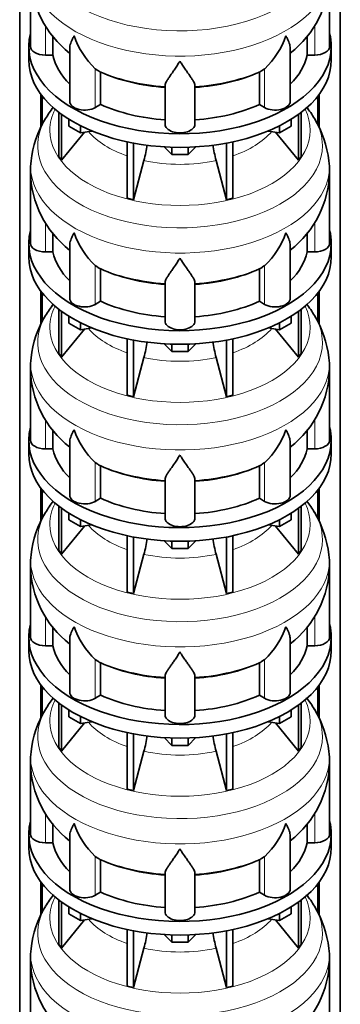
# Model space of a CAD drawing. Header units: millimetres. Extents: x -303 to -74, y -428 to 1006.
# Tile 7 of 26: x -113 to -74, y -165 to -46. Entities that reach past the tile are written whole.
import ezdxf

# ---------------------------------------------------------------- set-up
doc = ezdxf.new("R2010")
doc.units = ezdxf.units.MM
doc.layers.add('LOW_134-18', color=7, linetype='Continuous')
doc.layers.add('VSI134_DIFFUSORE', color=7, linetype='Continuous')

# ---------------------------------------------------------------- blocks, each defined once
blk = doc.blocks.new('SE4')
at = {"layer": 'LOW_134-18', "color": 7, "linetype": 'Continuous', "lineweight": 35}
for p, q in [((-112.67, -374.62), (-112.67, 54.11)), ((-74.1, -374.62), (-74.1, 54.11)), ((-110.12, -55.31), (-110.12, -59.3)), ((-109.97, -55.51), (-109.97, -59)), ((-76.8, -55.51), (-76.8, -59)), ((-76.65, -55.31), (-76.65, -59.29)), ((-110.12, -78.99), (-110.12, -82.98)), ((-109.97, -79.19), (-109.97, -82.67)), ((-76.8, -79.19), (-76.8, -82.67)), ((-76.65, -78.99), (-76.65, -82.97)), ((-110.12, -102.67), (-110.12, -106.65)), ((-109.97, -102.86), (-109.97, -106.35)), ((-76.8, -102.86), (-76.8, -106.35)), ((-76.65, -102.67), (-76.65, -106.65)), ((-110.12, -126.34), (-110.12, -130.33)), ((-109.97, -126.54), (-109.97, -130.03)), ((-76.8, -126.54), (-76.8, -130.03)), ((-76.65, -126.34), (-76.65, -130.33)), ((-110.12, -150.02), (-110.12, -154.01)), ((-109.97, -150.22), (-109.97, -153.71)), ((-76.8, -150.22), (-76.8, -153.71)), ((-76.65, -150.02), (-76.65, -154))]:
    blk.add_line(p, q, dxfattribs=at)
at = {"layer": 'VSI134_DIFFUSORE', "color": 7, "linetype": 'Continuous', "lineweight": 35}
for p, q in [((-111.38, -40.93), (-111.38, -49.55)), ((-75.38, -49.55), (-75.38, -40.93)), ((-108.68, -50.59), (-108.68, -48.29)), ((-78.09, -48.3), (-78.09, -50.59)), ((-111.58, -49.55), (-111.58, -51.18)), ((-80.13, -56.16), (-80.13, -49.7)), ((-75.18, -51.18), (-75.18, -49.55)), ((-109.58, -50.59), (-108.68, -50.59)), ((-106.64, -49.73), (-106.64, -56.16)), ((-78.09, -50.59), (-77.18, -50.59)), ((-103.28, -52.44), (-103.57, -52.23)), ((-102.93, -56.52), (-102.93, -52.63)), ((-83.84, -52.63), (-83.84, -56.52)), ((-83.2, -52.23), (-83.49, -52.44)), ((-95.18, -58.9), (-95.18, -54.23)), ((-91.58, -58.9), (-91.58, -54.23)), ((-103.57, -56.89), (-102.93, -56.52)), ((-83.84, -56.52), (-83.2, -56.89)), ((-107.95, -57.48), (-107.95, -62.82)), ((-107.64, -57.71), (-107.64, -63.24)), ((-79.12, -57.71), (-79.12, -63.24)), ((-78.82, -57.48), (-78.82, -62.82)), ((-106.74, -59.13), (-106.74, -58.32)), ((-105.35, -59.93), (-106.74, -59.13)), ((-105.35, -59.93), (-105.35, -59.1)), ((-81.42, -59.93), (-81.42, -59.1)), ((-80.03, -59.13), (-81.42, -59.93)), ((-80.03, -59.13), (-80.03, -58.32)), ((-107.64, -63.24), (-104.87, -59.86)), ((-103.98, -59.72), (-105.35, -59.93)), ((-81.42, -59.93), (-82.79, -59.72)), ((-81.9, -59.86), (-79.12, -63.24)), ((-99.72, -61.03), (-99.72, -67.81)), ((-98.98, -61.18), (-98.98, -67.99)), ((-87.78, -61.18), (-87.78, -67.99)), ((-87.04, -61.03), (-87.04, -67.81)), ((-94.37, -62.56), (-95.3, -61.63)), ((-94.37, -62.56), (-94.37, -61.67)), ((-92.4, -62.56), (-94.37, -62.56)), ((-91.47, -61.63), (-92.4, -62.56)), ((-92.4, -62.56), (-92.4, -61.67)), ((-107.95, -62.82), (-107.64, -63.24)), ((-98.98, -67.99), (-97.73, -63.27)), ((-89.04, -63.27), (-87.78, -67.99)), ((-79.12, -63.24), (-78.82, -62.82)), ((-111.38, -64.61), (-111.38, -73.22)), ((-75.38, -73.22), (-75.38, -64.61)), ((-99.72, -67.81), (-98.98, -67.99)), ((-87.78, -67.99), (-87.04, -67.81)), ((-108.68, -74.26), (-108.68, -71.97)), ((-78.09, -71.97), (-78.09, -74.26)), ((-111.58, -73.22), (-111.58, -74.86)), ((-80.13, -79.84), (-80.13, -73.38)), ((-75.18, -74.86), (-75.18, -73.22)), ((-109.58, -74.26), (-108.68, -74.26)), ((-106.64, -73.41), (-106.64, -79.84)), ((-78.09, -74.26), (-77.18, -74.26)), ((-103.28, -76.11), (-103.57, -75.9)), ((-102.93, -80.2), (-102.93, -76.31)), ((-83.84, -76.31), (-83.84, -80.2)), ((-83.2, -75.9), (-83.49, -76.11)), ((-95.18, -82.58), (-95.18, -77.91)), ((-91.58, -82.58), (-91.58, -77.91)), ((-103.57, -80.57), (-102.93, -80.2)), ((-83.84, -80.2), (-83.2, -80.57)), ((-107.95, -81.16), (-107.95, -86.49)), ((-107.64, -81.39), (-107.64, -86.92)), ((-79.12, -81.39), (-79.12, -86.92)), ((-78.82, -81.16), (-78.82, -86.49)), ((-106.74, -82.81), (-106.74, -82)), ((-105.35, -83.61), (-106.74, -82.81)), ((-105.35, -83.61), (-105.35, -82.78)), ((-81.42, -83.61), (-81.42, -82.78)), ((-80.03, -82.81), (-81.42, -83.61)), ((-80.03, -82.81), (-80.03, -82)), ((-107.64, -86.92), (-104.87, -83.54)), ((-103.98, -83.4), (-105.35, -83.61)), ((-81.42, -83.61), (-82.79, -83.4)), ((-81.9, -83.54), (-79.12, -86.92)), ((-99.72, -84.71), (-99.72, -91.49)), ((-98.98, -84.86), (-98.98, -91.67)), ((-87.78, -84.86), (-87.78, -91.67)), ((-87.04, -84.71), (-87.04, -91.49)), ((-94.37, -86.24), (-95.3, -85.31)), ((-94.37, -86.24), (-94.37, -85.35)), ((-92.4, -86.24), (-94.37, -86.24)), ((-91.47, -85.31), (-92.4, -86.24)), ((-92.4, -86.24), (-92.4, -85.35)), ((-107.95, -86.49), (-107.64, -86.92)), ((-98.98, -91.67), (-97.73, -86.95)), ((-89.04, -86.95), (-87.78, -91.67)), ((-79.12, -86.92), (-78.82, -86.49)), ((-111.38, -88.29), (-111.38, -96.9)), ((-75.38, -96.9), (-75.38, -88.29)), ((-99.72, -91.49), (-98.98, -91.67)), ((-87.78, -91.67), (-87.04, -91.49)), ((-108.68, -97.94), (-108.68, -95.65)), ((-78.09, -95.65), (-78.09, -97.94)), ((-111.58, -96.9), (-111.58, -98.54)), ((-80.13, -103.52), (-80.13, -97.06)), ((-75.18, -98.54), (-75.18, -96.9)), ((-109.58, -97.94), (-108.68, -97.94)), ((-106.64, -97.08), (-106.64, -103.52)), ((-78.09, -97.94), (-77.18, -97.94)), ((-103.28, -99.79), (-103.57, -99.58)), ((-102.93, -103.88), (-102.93, -99.99)), ((-83.84, -99.99), (-83.84, -103.88)), ((-83.2, -99.58), (-83.49, -99.79)), ((-95.18, -106.26), (-95.18, -101.59)), ((-91.58, -106.26), (-91.58, -101.59)), ((-103.57, -104.25), (-102.93, -103.88)), ((-83.84, -103.88), (-83.2, -104.25)), ((-107.95, -104.84), (-107.95, -110.17)), ((-107.64, -105.07), (-107.64, -110.6)), ((-79.12, -105.07), (-79.12, -110.6)), ((-78.82, -104.84), (-78.82, -110.17)), ((-106.74, -106.49), (-106.74, -105.68)), ((-105.35, -107.29), (-106.74, -106.49)), ((-105.35, -107.29), (-105.35, -106.45)), ((-81.42, -107.29), (-81.42, -106.45)), ((-80.03, -106.49), (-81.42, -107.29)), ((-80.03, -106.49), (-80.03, -105.68)), ((-107.64, -110.6), (-104.87, -107.22)), ((-103.98, -107.08), (-105.35, -107.29)), ((-81.42, -107.29), (-82.79, -107.08)), ((-81.9, -107.22), (-79.12, -110.6)), ((-99.72, -108.39), (-99.72, -115.17)), ((-98.98, -108.53), (-98.98, -115.35)), ((-87.78, -108.53), (-87.78, -115.35)), ((-87.04, -108.39), (-87.04, -115.17)), ((-94.37, -109.92), (-95.3, -108.99)), ((-94.37, -109.92), (-94.37, -109.03)), ((-92.4, -109.92), (-94.37, -109.92)), ((-91.47, -108.99), (-92.4, -109.92)), ((-92.4, -109.92), (-92.4, -109.03)), ((-107.95, -110.17), (-107.64, -110.6)), ((-98.98, -115.35), (-97.73, -110.62)), ((-89.04, -110.62), (-87.78, -115.35)), ((-79.12, -110.6), (-78.82, -110.17)), ((-111.38, -111.97), (-111.38, -120.58)), ((-75.38, -120.58), (-75.38, -111.97)), ((-99.72, -115.17), (-98.98, -115.35)), ((-87.78, -115.35), (-87.04, -115.17)), ((-108.68, -121.62), (-108.68, -119.33)), ((-78.09, -119.33), (-78.09, -121.62)), ((-111.58, -120.58), (-111.58, -122.21)), ((-80.13, -127.2), (-80.13, -120.74)), ((-75.18, -122.21), (-75.18, -120.58)), ((-109.58, -121.62), (-108.68, -121.62)), ((-106.64, -120.76), (-106.64, -127.2)), ((-78.09, -121.62), (-77.18, -121.62)), ((-103.28, -123.47), (-103.57, -123.26)), ((-102.93, -127.56), (-102.93, -123.66)), ((-83.84, -123.66), (-83.84, -127.56)), ((-83.2, -123.26), (-83.49, -123.47)), ((-95.18, -129.93), (-95.18, -125.27)), ((-91.58, -129.93), (-91.58, -125.27)), ((-103.57, -127.93), (-102.93, -127.56)), ((-83.84, -127.56), (-83.2, -127.93)), ((-107.95, -128.51), (-107.95, -133.85)), ((-107.64, -128.74), (-107.64, -134.28)), ((-79.12, -128.74), (-79.12, -134.28)), ((-78.82, -128.51), (-78.82, -133.85)), ((-106.74, -130.17), (-106.74, -129.36)), ((-105.35, -130.97), (-106.74, -130.17)), ((-105.35, -130.97), (-105.35, -130.13)), ((-81.42, -130.97), (-81.42, -130.13)), ((-80.03, -130.17), (-81.42, -130.97)), ((-80.03, -130.17), (-80.03, -129.36)), ((-107.64, -134.28), (-104.87, -130.89)), ((-103.98, -130.76), (-105.35, -130.97)), ((-81.42, -130.97), (-82.79, -130.76)), ((-81.9, -130.89), (-79.12, -134.28)), ((-99.72, -132.06), (-99.72, -138.85)), ((-98.98, -132.21), (-98.98, -139.03)), ((-87.78, -132.21), (-87.78, -139.03)), ((-87.04, -132.06), (-87.04, -138.85)), ((-94.37, -133.59), (-95.3, -132.66)), ((-94.37, -133.59), (-94.37, -132.71)), ((-92.4, -133.59), (-94.37, -133.59)), ((-91.47, -132.66), (-92.4, -133.59)), ((-92.4, -133.59), (-92.4, -132.71)), ((-107.95, -133.85), (-107.64, -134.28)), ((-98.98, -139.03), (-97.73, -134.3)), ((-89.04, -134.3), (-87.78, -139.03)), ((-79.12, -134.28), (-78.82, -133.85)), ((-111.38, -135.65), (-111.38, -144.26)), ((-75.38, -144.26), (-75.38, -135.65)), ((-99.72, -138.85), (-98.98, -139.03)), ((-87.78, -139.03), (-87.04, -138.85)), ((-108.68, -145.3), (-108.68, -143)), ((-78.09, -143.01), (-78.09, -145.3)), ((-111.58, -144.26), (-111.58, -145.89)), ((-80.13, -150.87), (-80.13, -144.42)), ((-75.18, -145.89), (-75.18, -144.26)), ((-109.58, -145.3), (-108.68, -145.3)), ((-106.64, -144.44), (-106.64, -150.87)), ((-78.09, -145.3), (-77.18, -145.3)), ((-103.28, -147.15), (-103.57, -146.94)), ((-102.93, -151.24), (-102.93, -147.34)), ((-83.84, -147.34), (-83.84, -151.24)), ((-83.2, -146.94), (-83.49, -147.15)), ((-95.18, -153.61), (-95.18, -148.94)), ((-91.58, -153.61), (-91.58, -148.94)), ((-103.57, -151.61), (-102.93, -151.24)), ((-83.84, -151.24), (-83.2, -151.61)), ((-107.95, -152.19), (-107.95, -157.53)), ((-107.64, -152.42), (-107.64, -157.96)), ((-79.12, -152.42), (-79.12, -157.96)), ((-78.82, -152.19), (-78.82, -157.53)), ((-106.74, -153.84), (-106.74, -153.03)), ((-105.35, -154.65), (-106.74, -153.84)), ((-105.35, -154.65), (-105.35, -153.81)), ((-81.42, -154.65), (-81.42, -153.81)), ((-80.03, -153.84), (-81.42, -154.65)), ((-80.03, -153.84), (-80.03, -153.03)), ((-107.64, -157.96), (-104.87, -154.57)), ((-103.98, -154.44), (-105.35, -154.65)), ((-81.42, -154.65), (-82.79, -154.44)), ((-81.9, -154.57), (-79.12, -157.96)), ((-99.72, -155.74), (-99.72, -162.53)), ((-98.98, -155.89), (-98.98, -162.7)), ((-87.78, -155.89), (-87.78, -162.7)), ((-87.04, -155.74), (-87.04, -162.53)), ((-94.37, -157.27), (-95.3, -156.34)), ((-94.37, -157.27), (-94.37, -156.39)), ((-92.4, -157.27), (-94.37, -157.27)), ((-91.47, -156.34), (-92.4, -157.27)), ((-92.4, -157.27), (-92.4, -156.39)), ((-107.95, -157.53), (-107.64, -157.96)), ((-98.98, -162.7), (-97.73, -157.98)), ((-89.04, -157.98), (-87.78, -162.7)), ((-79.12, -157.96), (-78.82, -157.53)), ((-111.38, -159.33), (-111.38, -167.94)), ((-75.38, -167.94), (-75.38, -159.33)), ((-99.72, -162.53), (-98.98, -162.7)), ((-87.78, -162.7), (-87.04, -162.53))]:
    blk.add_line(p, q, dxfattribs=at)
at = {"layer": 'VSI134_DIFFUSORE', "color": 4, "linetype": 'Continuous', "lineweight": 9}
for p, q in [((-109.58, -50.59), (-109.58, -47.02)), ((-77.18, -50.59), (-77.18, -47.03)), ((-103.57, -56.89), (-103.57, -52.23)), ((-83.2, -56.89), (-83.2, -52.23)), ((-109.58, -74.26), (-109.58, -70.7)), ((-77.18, -74.26), (-77.18, -70.71)), ((-103.57, -80.57), (-103.57, -75.9)), ((-83.2, -80.57), (-83.2, -75.9)), ((-109.58, -97.94), (-109.58, -94.38)), ((-77.18, -97.94), (-77.18, -94.39)), ((-103.57, -104.25), (-103.57, -99.58)), ((-83.2, -104.25), (-83.2, -99.58)), ((-109.58, -121.62), (-109.58, -118.06)), ((-77.18, -121.62), (-77.18, -118.07)), ((-103.57, -127.93), (-103.57, -123.26)), ((-83.2, -127.93), (-83.2, -123.26)), ((-109.58, -145.3), (-109.58, -141.74)), ((-77.18, -145.3), (-77.18, -141.74)), ((-103.57, -151.61), (-103.57, -146.94)), ((-83.2, -151.61), (-83.2, -146.94))]:
    blk.add_line(p, q, dxfattribs=at)
at = {"layer": 'VSI134_DIFFUSORE', "color": 7, "linetype": 'Continuous', "lineweight": 35}
for centre, radius, start, end in [((-99.19, -40.72), 12.19, 181.2216, 232.2023), ((-87.56, -40.73), 12.17, 307.7099, 359.0289), ((-97.07, -45.23), 9.55, 198.6373, 227.0857), ((-89.7, -45.23), 9.55, 312.9143, 341.3628), ((-101.7, -49.96), 2.94, 237.4509, 245.3566), ((-85.07, -49.96), 2.94, 294.6434, 302.5491), ((-89.11, -65.38), 13.89, 30.9538, 38.0526), ((-97.64, -65.36), 13.89, 142.2879, 149.119), ((-99.08, -64.62), 12.28, 148.6601, 173.9455), ((-87.66, -64.59), 12.24, 5.9999, 31.4188), ((-115.7, -58.4), 18.62, 344.857, 350.8372), ((-71.33, -58.45), 18.35, 189.1507, 195.2315), ((-104.5, -64.42), 6.87, 170.8265, 181.9721), ((-82.07, -64.39), 6.68, 358.1122, 9.3517), ((-99.19, -64.4), 12.19, 181.2216, 232.2023), ((-87.56, -64.41), 12.17, 307.7099, 359.0289), ((-97.07, -68.91), 9.55, 198.6373, 227.0857), ((-89.7, -68.91), 9.55, 312.9143, 341.3628), ((-101.7, -73.64), 2.94, 237.4509, 245.3566), ((-85.07, -73.64), 2.94, 294.6434, 302.5491), ((-97.64, -89.04), 13.89, 142.1029, 149.119), ((-89.11, -89.06), 13.89, 30.9538, 38.0526), ((-99.08, -88.3), 12.28, 148.6601, 173.9455), ((-87.66, -88.27), 12.24, 5.9999, 31.4188), ((-115.7, -82.08), 18.62, 344.857, 350.8372), ((-71.33, -82.12), 18.35, 189.1507, 195.2315), ((-104.5, -88.1), 6.87, 170.8265, 181.9721), ((-82.07, -88.07), 6.68, 358.1122, 9.3517), ((-99.19, -88.08), 12.19, 181.2216, 232.2023), ((-87.56, -88.09), 12.17, 307.7099, 359.0289), ((-97.07, -92.59), 9.55, 198.6373, 227.0857), ((-89.7, -92.59), 9.55, 312.9143, 341.3628), ((-101.7, -97.31), 2.94, 237.4509, 245.3566), ((-85.07, -97.31), 2.94, 294.6434, 302.5491), ((-97.64, -112.72), 13.89, 142.2879, 149.119), ((-89.11, -112.73), 13.89, 30.9538, 37.7826), ((-99.08, -111.98), 12.28, 148.6601, 173.9455), ((-87.66, -111.95), 12.24, 5.9999, 31.4188), ((-115.7, -105.76), 18.62, 344.857, 350.8372), ((-71.33, -105.8), 18.35, 189.1507, 195.2315), ((-104.5, -111.78), 6.87, 170.8265, 181.9721), ((-82.07, -111.75), 6.68, 358.1122, 9.3517), ((-99.19, -111.76), 12.19, 181.2216, 232.2023), ((-87.56, -111.76), 12.17, 307.7099, 359.0289), ((-97.07, -116.27), 9.55, 198.6373, 227.0857), ((-89.7, -116.27), 9.55, 312.9143, 341.3628), ((-101.7, -120.99), 2.94, 237.4509, 245.3566), ((-85.07, -120.99), 2.94, 294.6434, 302.5491), ((-89.11, -136.41), 13.89, 30.9538, 38.0526), ((-97.64, -136.39), 13.89, 142.2879, 149.119), ((-99.08, -135.66), 12.28, 148.6601, 173.9455), ((-87.66, -135.62), 12.24, 5.9999, 31.4188), ((-115.7, -129.44), 18.62, 344.857, 350.8372), ((-71.33, -129.48), 18.35, 189.1507, 195.2315), ((-104.5, -135.46), 6.87, 170.8265, 181.9721), ((-82.07, -135.43), 6.68, 358.1122, 9.3517), ((-99.19, -135.44), 12.19, 181.2216, 232.2023), ((-87.56, -135.44), 12.17, 307.7099, 359.0289), ((-97.07, -139.95), 9.55, 198.6373, 227.0857), ((-89.7, -139.95), 9.55, 312.9143, 341.3628), ((-101.7, -144.67), 2.94, 237.4509, 245.3566), ((-85.07, -144.67), 2.94, 294.6434, 302.5491), ((-97.64, -160.07), 13.89, 142.1029, 149.119), ((-89.11, -160.09), 13.89, 30.9538, 38.0526), ((-99.08, -159.34), 12.28, 148.6601, 173.9455), ((-87.66, -159.3), 12.24, 5.9999, 31.4188), ((-115.7, -153.12), 18.62, 344.857, 350.8372), ((-71.33, -153.16), 18.35, 189.1507, 195.2315), ((-104.5, -159.14), 6.87, 170.8265, 181.9721), ((-82.07, -159.11), 6.68, 358.1122, 9.3517), ((-99.19, -159.12), 12.19, 181.2216, 232.2023), ((-87.56, -159.12), 12.17, 307.7099, 359.0289)]:
    blk.add_arc(centre, radius, start, end, dxfattribs=at)
at = {"layer": 'VSI134_DIFFUSORE', "color": 4, "linetype": 'Continuous', "lineweight": 9}
for centre, major_axis, start_param, end_param in [((-93.38, -37.79), (17.13, 0), 2.81047, 6.283185), ((-93.38, -40.34), (-17.97, 0), 0, 3.209618), ((-93.38, -45.25), (-15.9, 0), 0.898849, 1.457346), ((-93.38, -45.25), (15.9, 0), 4.82584, 5.384336), ((-93.38, -59.63), (-15.66, 0), 0, 3.425204), ((-93.38, -59.63), (-15.66, 0), 5.999574, 6.283185), ((-93.38, -61.47), (17.13, 0), 2.81047, 6.283185), ((-93.38, -61.47), (17.13, 0), 0, 0.330872), ((-93.38, -56.61), (-12.33, 0), 0.463231, 1.030574), ((-93.38, -56.61), (12.33, 0), 5.252612, 5.819954), ((-93.38, -64.02), (-17.97, 0), 0, 3.209618), ((-93.38, -64.02), (-17.97, 0), 6.216036, 6.283185), ((-93.38, -56.61), (-12.33, 0), 1.210556, 1.931037), ((-93.38, -68.93), (-15.9, 0), 0.898849, 1.457346), ((-93.38, -68.93), (15.9, 0), 4.82584, 5.384336), ((-93.38, -83.31), (-15.66, 0), 0, 3.425204), ((-93.38, -83.31), (-15.66, 0), 5.999574, 6.283185), ((-93.38, -85.15), (17.13, 0), 2.81047, 6.283185), ((-93.38, -85.15), (17.13, 0), 0, 0.330872), ((-93.38, -80.29), (-12.33, 0), 0.463231, 1.030574), ((-93.38, -80.29), (12.33, 0), 5.252612, 5.819954), ((-93.38, -87.7), (-17.97, 0), 0, 3.209618), ((-93.38, -87.7), (-17.97, 0), 6.216036, 6.283185), ((-93.38, -80.29), (-12.33, 0), 1.210556, 1.931037), ((-93.38, -92.61), (-15.9, 0), 0.898849, 1.457346), ((-93.38, -92.61), (15.9, 0), 4.82584, 5.384336), ((-93.38, -106.99), (-15.66, 0), 0, 3.425204), ((-93.38, -106.99), (-15.66, 0), 5.999574, 6.283185), ((-93.38, -108.83), (17.13, 0), 2.81047, 6.283185), ((-93.38, -108.83), (17.13, 0), 0, 0.330872), ((-93.38, -103.96), (-12.33, 0), 0.463231, 1.030574), ((-93.38, -103.96), (12.33, 0), 5.252612, 5.819954), ((-93.38, -111.38), (-17.97, 0), 0, 3.209618), ((-93.38, -111.38), (-17.97, 0), 6.216036, 6.283185), ((-93.38, -103.96), (-12.33, 0), 1.210556, 1.931037), ((-93.38, -116.29), (-15.9, 0), 0.898849, 1.457346), ((-93.38, -116.29), (15.9, 0), 4.82584, 5.384336), ((-93.38, -130.67), (-15.66, 0), 0, 3.425204), ((-93.38, -130.67), (-15.66, 0), 5.999574, 6.283185), ((-93.38, -132.51), (17.13, 0), 2.81047, 6.283185), ((-93.38, -132.51), (17.13, 0), 0, 0.330872), ((-93.38, -127.64), (-12.33, 0), 0.463231, 1.030574), ((-93.38, -127.64), (12.33, 0), 5.252612, 5.819954), ((-93.38, -135.06), (-17.97, 0), 0, 3.209618), ((-93.38, -135.06), (-17.97, 0), 6.216036, 6.283185), ((-93.38, -127.64), (-12.33, 0), 1.210556, 1.931037), ((-93.38, -139.96), (-15.9, 0), 0.898849, 1.457346), ((-93.38, -139.96), (15.9, 0), 4.82584, 5.384336), ((-93.38, -154.34), (-15.66, 0), 0, 3.425204), ((-93.38, -154.34), (-15.66, 0), 5.999574, 6.283185), ((-93.38, -156.18), (17.13, 0), 2.81047, 6.283185), ((-93.38, -156.18), (17.13, 0), 0, 0.330872), ((-93.38, -151.32), (-12.33, 0), 0.463231, 1.030574), ((-93.38, -151.32), (12.33, 0), 5.252612, 5.819954), ((-93.38, -158.73), (-17.97, 0), 0, 3.209618), ((-93.38, -158.73), (-17.97, 0), 6.216036, 6.283185), ((-93.38, -151.32), (-12.33, 0), 1.210556, 1.931037)]:
    blk.add_ellipse(centre, major_axis=major_axis, ratio=0.57735, start_param=start_param, end_param=end_param, dxfattribs=at)
at = {"layer": 'VSI134_DIFFUSORE', "color": 7, "linetype": 'Continuous', "lineweight": 35}
for centre, major_axis, start_param, end_param in [((-93.38, -49.55), (18.2, 0), 2.993207, 6.283185), ((-93.38, -49.55), (18.2, 0), 0, 0.148386), ((-109.58, -49.55), (1.8, 0), 3.141593, 4.712389), ((-77.18, -49.55), (-1.8, 0), 1.570796, 3.141593), ((-93.38, -49.55), (-15.4, 0), 0.117151, 0.534109), ((-93.38, -49.55), (15.4, 0), 5.749077, 6.166034), ((-93.38, -51.18), (-18.2, 0), 0, 3.141593), ((-93.38, -45.65), (-15.4, 0), 0.902549, 1.453645), ((-93.38, -45.65), (15.4, 0), 4.82954, 5.380636), ((-104.84, -56.16), (1.8, 0), 3.141593, 5.497787), ((-93.38, -49.55), (-15.4, 0), 0.902549, 1.453645), ((-93.38, -49.55), (15.4, 0), 4.82954, 5.380636), ((-81.93, -56.16), (-1.8, 0), 0.785398, 3.141593), ((-93.38, -58.9), (-1.8, 0), 0, 3.141593), ((-93.38, -73.22), (18.2, 0), 2.993207, 6.283185), ((-93.38, -73.22), (18.2, 0), 0, 0.148386), ((-109.58, -73.22), (1.8, 0), 3.141593, 4.712389), ((-77.18, -73.22), (-1.8, 0), 1.570796, 3.141593), ((-93.38, -73.22), (-15.4, 0), 0.117151, 0.534109), ((-93.38, -73.22), (15.4, 0), 5.749077, 6.166034), ((-93.38, -74.86), (-18.2, 0), 0, 3.141593), ((-93.38, -69.33), (-15.4, 0), 0.902549, 1.453645), ((-93.38, -69.33), (15.4, 0), 4.82954, 5.380636), ((-104.84, -79.84), (1.8, 0), 3.141593, 5.497787), ((-93.38, -73.22), (-15.4, 0), 0.902549, 1.453645), ((-93.38, -73.22), (15.4, 0), 4.82954, 5.380636), ((-81.93, -79.84), (-1.8, 0), 0.785398, 3.141593), ((-93.38, -82.58), (-1.8, 0), 0, 3.141593), ((-93.38, -96.9), (18.2, 0), 2.993207, 6.283185), ((-93.38, -96.9), (18.2, 0), 0, 0.148386), ((-109.58, -96.9), (1.8, 0), 3.141593, 4.712389), ((-77.18, -96.9), (-1.8, 0), 1.570796, 3.141593), ((-93.38, -96.9), (-15.4, 0), 0.117151, 0.534109), ((-93.38, -96.9), (15.4, 0), 5.749077, 6.166034), ((-93.38, -98.54), (-18.2, 0), 0, 3.141593), ((-93.38, -93.01), (-15.4, 0), 0.902549, 1.453645), ((-93.38, -93.01), (15.4, 0), 4.82954, 5.380636), ((-104.84, -103.52), (1.8, 0), 3.141593, 5.497787), ((-93.38, -96.9), (-15.4, 0), 0.902549, 1.453645), ((-93.38, -96.9), (15.4, 0), 4.82954, 5.380636), ((-81.93, -103.52), (-1.8, 0), 0.785398, 3.141593), ((-93.38, -106.26), (-1.8, 0), 0, 3.141593), ((-93.38, -120.58), (18.2, 0), 2.993207, 6.283185), ((-93.38, -120.58), (18.2, 0), 0, 0.148386), ((-109.58, -120.58), (1.8, 0), 3.141593, 4.712389), ((-77.18, -120.58), (-1.8, 0), 1.570796, 3.141593), ((-93.38, -120.58), (-15.4, 0), 0.117151, 0.534109), ((-93.38, -120.58), (15.4, 0), 5.749077, 6.166034), ((-93.38, -122.21), (-18.2, 0), 0, 3.141593), ((-93.38, -116.69), (-15.4, 0), 0.902549, 1.453645), ((-93.38, -116.69), (15.4, 0), 4.82954, 5.380636), ((-104.84, -127.2), (1.8, 0), 3.141593, 5.497787), ((-93.38, -120.58), (-15.4, 0), 0.902549, 1.453645), ((-93.38, -120.58), (15.4, 0), 4.82954, 5.380636), ((-81.93, -127.2), (-1.8, 0), 0.785398, 3.141593), ((-93.38, -129.93), (-1.8, 0), 0, 3.141593), ((-93.38, -144.26), (18.2, 0), 2.993207, 6.283185), ((-93.38, -144.26), (18.2, 0), 0, 0.148386), ((-109.58, -144.26), (1.8, 0), 3.141593, 4.712389), ((-77.18, -144.26), (-1.8, 0), 1.570796, 3.141593), ((-93.38, -144.26), (-15.4, 0), 0.117151, 0.534109), ((-93.38, -144.26), (15.4, 0), 5.749077, 6.166034), ((-93.38, -145.89), (-18.2, 0), 0, 3.141593), ((-93.38, -140.36), (-15.4, 0), 0.902549, 1.453645), ((-93.38, -140.36), (15.4, 0), 4.82954, 5.380636), ((-104.84, -150.87), (1.8, 0), 3.141593, 5.497787), ((-93.38, -144.26), (-15.4, 0), 0.902549, 1.453645), ((-93.38, -144.26), (15.4, 0), 4.82954, 5.380636), ((-81.93, -150.87), (-1.8, 0), 0.785398, 3.141593), ((-93.38, -153.61), (-1.8, 0), 0, 3.141593)]:
    blk.add_ellipse(centre, major_axis=major_axis, ratio=0.57735, start_param=start_param, end_param=end_param, dxfattribs=at)
for points, knots in [([(-106.64, -49.73), (-106.64, -49.7), (-106.64, -49.67), (-106.62, -49.43), (-106.56, -49.22), (-106.43, -48.89), (-106.38, -48.77), (-106.29, -48.59), (-106.25, -48.53), (-106.2, -48.44), (-106.18, -48.4), (-106.15, -48.35), (-106.13, -48.32), (-106.12, -48.3), (-106.11, -48.28)], [0.4600931, 0.4600931, 0.4600931, 0.4600931, 0.5, 0.5, 0.75, 0.75, 0.875, 0.875, 0.9375, 0.9375, 0.96875, 0.984375, 0.984375, 1, 1, 1, 1]), ([(-80.13, -49.72), (-80.13, -49.69), (-80.13, -49.67), (-80.14, -49.54), (-80.16, -49.44), (-80.21, -49.22), (-80.25, -49.11), (-80.34, -48.89), (-80.39, -48.77), (-80.48, -48.59), (-80.51, -48.53), (-80.57, -48.44), (-80.58, -48.41), (-80.62, -48.35), (-80.64, -48.32), (-80.66, -48.28)], [0.4658143, 0.4658143, 0.4658143, 0.4658143, 0.5, 0.5, 0.625, 0.625, 0.75, 0.75, 0.875, 0.875, 0.9375, 0.9375, 0.96875, 0.96875, 1, 1, 1, 1]), ([(-93.38, -51.33), (-93.41, -51.37), (-93.44, -51.41), (-93.49, -51.5), (-93.52, -51.54), (-93.6, -51.66), (-93.65, -51.74), (-93.81, -51.98), (-93.91, -52.13), (-94.11, -52.43), (-94.21, -52.57), (-94.4, -52.84), (-94.49, -52.97), (-94.66, -53.22), (-94.74, -53.33), (-94.85, -53.5), (-94.88, -53.55), (-94.95, -53.65), (-94.98, -53.7), (-95.06, -53.85), (-95.1, -53.93), (-95.17, -54.09), (-95.18, -54.17), (-95.18, -54.23)], [0, 0, 0, 0, 0.03125, 0.03125, 0.0625, 0.0625, 0.125, 0.125, 0.25, 0.25, 0.375, 0.375, 0.5, 0.5, 0.625, 0.625, 0.6875, 0.6875, 0.75, 0.75, 0.875, 0.875, 1, 1, 1, 1]), ([(-91.58, -54.23), (-91.58, -54.17), (-91.6, -54.09), (-91.66, -53.93), (-91.71, -53.85), (-91.79, -53.7), (-91.82, -53.65), (-91.89, -53.55), (-91.92, -53.5), (-92.03, -53.33), (-92.11, -53.22), (-92.28, -52.97), (-92.37, -52.84), (-92.56, -52.57), (-92.65, -52.43), (-92.86, -52.14), (-92.96, -51.98), (-93.12, -51.74), (-93.17, -51.66), (-93.25, -51.54), (-93.28, -51.5), (-93.33, -51.41), (-93.36, -51.37), (-93.38, -51.33)], [0, 0, 0, 0, 0.125, 0.125, 0.25, 0.25, 0.3125, 0.3125, 0.375, 0.375, 0.5, 0.5, 0.625, 0.625, 0.75, 0.75, 0.875, 0.875, 0.9375, 0.9375, 0.96875, 0.96875, 1, 1, 1, 1]), ([(-106.64, -73.41), (-106.64, -73.38), (-106.64, -73.35), (-106.62, -73.11), (-106.56, -72.9), (-106.43, -72.57), (-106.38, -72.45), (-106.29, -72.27), (-106.25, -72.21), (-106.2, -72.12), (-106.18, -72.07), (-106.15, -72.03), (-106.13, -71.99), (-106.12, -71.98), (-106.11, -71.96)], [0.4600931, 0.4600931, 0.4600931, 0.4600931, 0.5, 0.5, 0.75, 0.75, 0.875, 0.875, 0.9375, 0.9375, 0.96875, 0.984375, 0.984375, 1, 1, 1, 1]), ([(-80.13, -73.4), (-80.13, -73.37), (-80.13, -73.35), (-80.14, -73.22), (-80.16, -73.12), (-80.21, -72.9), (-80.25, -72.79), (-80.34, -72.57), (-80.39, -72.45), (-80.48, -72.27), (-80.51, -72.21), (-80.57, -72.12), (-80.58, -72.09), (-80.62, -72.03), (-80.64, -71.99), (-80.66, -71.96)], [0.4658143, 0.4658143, 0.4658143, 0.4658143, 0.5, 0.5, 0.625, 0.625, 0.75, 0.75, 0.875, 0.875, 0.9375, 0.9375, 0.96875, 0.96875, 1, 1, 1, 1]), ([(-93.38, -75.01), (-93.41, -75.05), (-93.44, -75.09), (-93.49, -75.18), (-93.52, -75.22), (-93.6, -75.34), (-93.65, -75.42), (-93.81, -75.66), (-93.91, -75.81), (-94.11, -76.11), (-94.21, -76.25), (-94.4, -76.52), (-94.49, -76.65), (-94.66, -76.89), (-94.74, -77.01), (-94.85, -77.17), (-94.88, -77.23), (-94.95, -77.33), (-94.98, -77.38), (-95.06, -77.52), (-95.1, -77.61), (-95.17, -77.77), (-95.18, -77.84), (-95.18, -77.91)], [0, 0, 0, 0, 0.03125, 0.03125, 0.0625, 0.0625, 0.125, 0.125, 0.25, 0.25, 0.375, 0.375, 0.5, 0.5, 0.625, 0.625, 0.6875, 0.6875, 0.75, 0.75, 0.875, 0.875, 1, 1, 1, 1]), ([(-91.58, -77.91), (-91.58, -77.84), (-91.6, -77.77), (-91.66, -77.61), (-91.71, -77.52), (-91.79, -77.38), (-91.82, -77.33), (-91.89, -77.23), (-91.92, -77.17), (-92.03, -77.01), (-92.11, -76.89), (-92.28, -76.65), (-92.37, -76.52), (-92.56, -76.25), (-92.65, -76.11), (-92.86, -75.81), (-92.96, -75.66), (-93.12, -75.42), (-93.17, -75.34), (-93.25, -75.22), (-93.28, -75.18), (-93.33, -75.09), (-93.36, -75.05), (-93.38, -75.01)], [0, 0, 0, 0, 0.125, 0.125, 0.25, 0.25, 0.3125, 0.3125, 0.375, 0.375, 0.5, 0.5, 0.625, 0.625, 0.75, 0.75, 0.875, 0.875, 0.9375, 0.9375, 0.96875, 0.96875, 1, 1, 1, 1]), ([(-106.64, -97.09), (-106.64, -97.06), (-106.64, -97.02), (-106.62, -96.79), (-106.56, -96.58), (-106.43, -96.24), (-106.38, -96.13), (-106.29, -95.95), (-106.25, -95.89), (-106.2, -95.8), (-106.18, -95.75), (-106.15, -95.7), (-106.13, -95.67), (-106.12, -95.66), (-106.11, -95.64)], [0.4600931, 0.4600931, 0.4600931, 0.4600931, 0.5, 0.5, 0.75, 0.75, 0.875, 0.875, 0.9375, 0.9375, 0.96875, 0.984375, 0.984375, 1, 1, 1, 1]), ([(-80.13, -97.08), (-80.13, -97.05), (-80.13, -97.02), (-80.14, -96.9), (-80.16, -96.79), (-80.21, -96.58), (-80.25, -96.47), (-80.34, -96.25), (-80.39, -96.13), (-80.48, -95.95), (-80.51, -95.89), (-80.57, -95.8), (-80.58, -95.77), (-80.62, -95.7), (-80.64, -95.67), (-80.66, -95.64)], [0.4658143, 0.4658143, 0.4658143, 0.4658143, 0.5, 0.5, 0.625, 0.625, 0.75, 0.75, 0.875, 0.875, 0.9375, 0.9375, 0.96875, 0.96875, 1, 1, 1, 1]), ([(-93.38, -98.69), (-93.41, -98.73), (-93.44, -98.77), (-93.49, -98.85), (-93.52, -98.9), (-93.6, -99.02), (-93.65, -99.1), (-93.81, -99.34), (-93.91, -99.49), (-94.11, -99.79), (-94.21, -99.93), (-94.4, -100.2), (-94.49, -100.33), (-94.66, -100.57), (-94.74, -100.69), (-94.85, -100.85), (-94.88, -100.91), (-94.95, -101.01), (-94.98, -101.06), (-95.06, -101.2), (-95.1, -101.29), (-95.17, -101.45), (-95.18, -101.52), (-95.18, -101.59)], [0, 0, 0, 0, 0.03125, 0.03125, 0.0625, 0.0625, 0.125, 0.125, 0.25, 0.25, 0.375, 0.375, 0.5, 0.5, 0.625, 0.625, 0.6875, 0.6875, 0.75, 0.75, 0.875, 0.875, 1, 1, 1, 1]), ([(-91.58, -101.59), (-91.58, -101.52), (-91.6, -101.45), (-91.66, -101.29), (-91.71, -101.2), (-91.79, -101.06), (-91.82, -101.01), (-91.89, -100.91), (-91.92, -100.85), (-92.03, -100.69), (-92.11, -100.57), (-92.28, -100.33), (-92.37, -100.2), (-92.56, -99.93), (-92.65, -99.79), (-92.86, -99.49), (-92.96, -99.34), (-93.12, -99.1), (-93.17, -99.02), (-93.25, -98.9), (-93.28, -98.85), (-93.33, -98.77), (-93.36, -98.73), (-93.38, -98.69)], [0, 0, 0, 0, 0.125, 0.125, 0.25, 0.25, 0.3125, 0.3125, 0.375, 0.375, 0.5, 0.5, 0.625, 0.625, 0.75, 0.75, 0.875, 0.875, 0.9375, 0.9375, 0.96875, 0.96875, 1, 1, 1, 1]), ([(-106.64, -120.77), (-106.64, -120.73), (-106.64, -120.7), (-106.62, -120.47), (-106.56, -120.26), (-106.43, -119.92), (-106.38, -119.81), (-106.29, -119.63), (-106.25, -119.57), (-106.2, -119.48), (-106.18, -119.43), (-106.15, -119.38), (-106.13, -119.35), (-106.12, -119.34), (-106.11, -119.32)], [0.4600931, 0.4600931, 0.4600931, 0.4600931, 0.5, 0.5, 0.75, 0.75, 0.875, 0.875, 0.9375, 0.9375, 0.96875, 0.984375, 0.984375, 1, 1, 1, 1]), ([(-80.13, -120.76), (-80.13, -120.73), (-80.13, -120.7), (-80.14, -120.58), (-80.16, -120.47), (-80.21, -120.26), (-80.25, -120.15), (-80.34, -119.92), (-80.39, -119.81), (-80.48, -119.63), (-80.51, -119.57), (-80.57, -119.48), (-80.58, -119.45), (-80.62, -119.38), (-80.64, -119.35), (-80.66, -119.32)], [0.4658143, 0.4658143, 0.4658143, 0.4658143, 0.5, 0.5, 0.625, 0.625, 0.75, 0.75, 0.875, 0.875, 0.9375, 0.9375, 0.96875, 0.96875, 1, 1, 1, 1]), ([(-93.38, -122.36), (-93.41, -122.41), (-93.44, -122.45), (-93.49, -122.53), (-93.52, -122.57), (-93.6, -122.7), (-93.65, -122.78), (-93.81, -123.02), (-93.91, -123.17), (-94.11, -123.47), (-94.21, -123.61), (-94.4, -123.88), (-94.49, -124.01), (-94.66, -124.25), (-94.74, -124.37), (-94.85, -124.53), (-94.88, -124.58), (-94.95, -124.69), (-94.98, -124.74), (-95.06, -124.88), (-95.1, -124.97), (-95.17, -125.13), (-95.18, -125.2), (-95.18, -125.27)], [0, 0, 0, 0, 0.03125, 0.03125, 0.0625, 0.0625, 0.125, 0.125, 0.25, 0.25, 0.375, 0.375, 0.5, 0.5, 0.625, 0.625, 0.6875, 0.6875, 0.75, 0.75, 0.875, 0.875, 1, 1, 1, 1]), ([(-91.58, -125.27), (-91.58, -125.2), (-91.6, -125.13), (-91.66, -124.97), (-91.71, -124.88), (-91.79, -124.74), (-91.82, -124.69), (-91.89, -124.58), (-91.92, -124.53), (-92.03, -124.37), (-92.11, -124.25), (-92.28, -124.01), (-92.37, -123.88), (-92.56, -123.61), (-92.65, -123.47), (-92.86, -123.17), (-92.96, -123.02), (-93.12, -122.78), (-93.17, -122.7), (-93.25, -122.57), (-93.28, -122.53), (-93.33, -122.45), (-93.36, -122.41), (-93.38, -122.36)], [0, 0, 0, 0, 0.125, 0.125, 0.25, 0.25, 0.3125, 0.3125, 0.375, 0.375, 0.5, 0.5, 0.625, 0.625, 0.75, 0.75, 0.875, 0.875, 0.9375, 0.9375, 0.96875, 0.96875, 1, 1, 1, 1]), ([(-106.64, -144.45), (-106.64, -144.41), (-106.64, -144.38), (-106.62, -144.15), (-106.56, -143.94), (-106.43, -143.6), (-106.38, -143.49), (-106.29, -143.31), (-106.25, -143.25), (-106.2, -143.16), (-106.18, -143.11), (-106.15, -143.06), (-106.13, -143.03), (-106.12, -143.01), (-106.11, -143)], [0.4600931, 0.4600931, 0.4600931, 0.4600931, 0.5, 0.5, 0.75, 0.75, 0.875, 0.875, 0.9375, 0.9375, 0.96875, 0.984375, 0.984375, 1, 1, 1, 1]), ([(-80.13, -144.44), (-80.13, -144.41), (-80.13, -144.38), (-80.14, -144.25), (-80.16, -144.15), (-80.21, -143.94), (-80.25, -143.83), (-80.34, -143.6), (-80.39, -143.49), (-80.48, -143.31), (-80.51, -143.25), (-80.57, -143.16), (-80.58, -143.12), (-80.62, -143.06), (-80.64, -143.03), (-80.66, -143)], [0.4658143, 0.4658143, 0.4658143, 0.4658143, 0.5, 0.5, 0.625, 0.625, 0.75, 0.75, 0.875, 0.875, 0.9375, 0.9375, 0.96875, 0.96875, 1, 1, 1, 1]), ([(-93.38, -146.04), (-93.41, -146.08), (-93.44, -146.13), (-93.49, -146.21), (-93.52, -146.25), (-93.6, -146.38), (-93.65, -146.46), (-93.81, -146.7), (-93.91, -146.85), (-94.11, -147.14), (-94.21, -147.29), (-94.4, -147.56), (-94.49, -147.69), (-94.66, -147.93), (-94.74, -148.05), (-94.85, -148.21), (-94.88, -148.26), (-94.95, -148.37), (-94.98, -148.42), (-95.06, -148.56), (-95.1, -148.65), (-95.17, -148.81), (-95.18, -148.88), (-95.18, -148.94)], [0, 0, 0, 0, 0.03125, 0.03125, 0.0625, 0.0625, 0.125, 0.125, 0.25, 0.25, 0.375, 0.375, 0.5, 0.5, 0.625, 0.625, 0.6875, 0.6875, 0.75, 0.75, 0.875, 0.875, 1, 1, 1, 1]), ([(-91.58, -148.94), (-91.58, -148.88), (-91.6, -148.81), (-91.66, -148.65), (-91.71, -148.56), (-91.79, -148.42), (-91.82, -148.37), (-91.89, -148.26), (-91.92, -148.21), (-92.03, -148.05), (-92.11, -147.93), (-92.28, -147.69), (-92.37, -147.56), (-92.56, -147.29), (-92.65, -147.14), (-92.86, -146.85), (-92.96, -146.7), (-93.12, -146.46), (-93.17, -146.38), (-93.25, -146.25), (-93.28, -146.21), (-93.33, -146.13), (-93.36, -146.08), (-93.38, -146.04)], [0, 0, 0, 0, 0.125, 0.125, 0.25, 0.25, 0.3125, 0.3125, 0.375, 0.375, 0.5, 0.5, 0.625, 0.625, 0.75, 0.75, 0.875, 0.875, 0.9375, 0.9375, 0.96875, 0.96875, 1, 1, 1, 1])]:
    blk.add_open_spline(points, degree=3, knots=knots, dxfattribs=at)

msp = doc.modelspace()

# ---------------------------------------------------------------- block references
msp.add_blockref('SE4', (0, 0))

doc.saveas('drawing.dxf')
